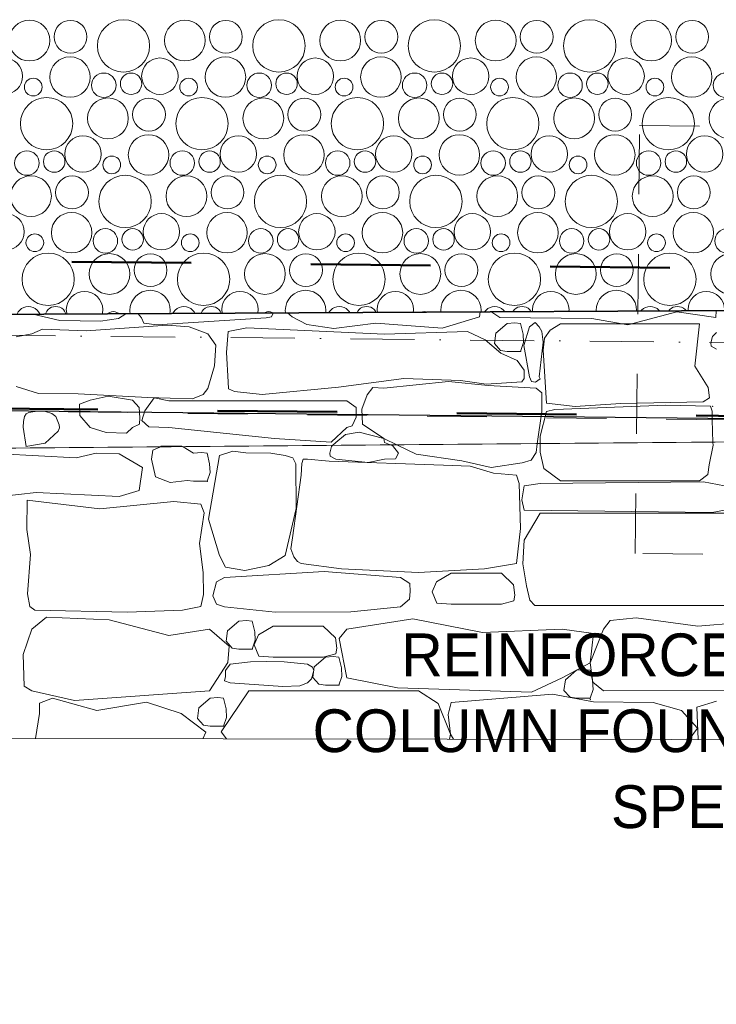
# Model space of a CAD drawing. Header units: millimetres. Extents: x -738537 to 1850049, y -250217 to 604013.
# Tile 43 of 204: x -606122 to -604491, y 80505 to 82808. Entities that reach past the tile are written whole.
import ezdxf

# ---------------------------------------------------------------- set-up
doc = ezdxf.new("R2010")
doc.units = ezdxf.units.MM
doc.header["$MEASUREMENT"] = 0
doc.set_wipeout_variables(frame=1)
for name, pattern in [('Dashed', [280, 140, -140]), ('Dot & Dashed', [280, 150, -60, 0, -70]), ('Wipeout_Contour', [1000, 0, -1000])]:
    doc.linetypes.add(name, pattern=pattern)
for name, color, linetype, lineweight in [('0_Pen_No__170', 9, 'Continuous', 0), ('0_Pen_No__3', 30, 'Continuous', 15), ('0_Pen_No__6', 7, 'Continuous', 5), ('A_SURVEY_Pen_No__6', 7, 'Continuous', 5), ('A_WALL LOAD_Pen_No__1', 214, 'Continuous', 35), ('BUILDING_Pen_No__2', 1, 'Continuous', 25), ('C-GRID _Pen_No__5', 4, 'Continuous', 5), ('MARKETING_Pen_No__1', 214, 'Continuous', 35), ('MARKETING_Pen_No__5', 4, 'Continuous', 5)]:
    doc.layers.add(name, color=color, linetype=linetype, lineweight=lineweight)
for name, color, linetype, lineweight, true_color in [('0_Pen_No__28', 7, 'Continuous', 50, 0xff9390), ('MARKETING_Pen_No__171', 7, 'Continuous', 0, 0xdadada), ('MARKETING_Pen_No__7', 7, 'Continuous', 5, 0x9f07ff), ('SEWER LINE_Pen_No__12', 7, 'Continuous', 20, 0xcc0000)]:
    doc.layers.add(name, color=color, linetype=linetype, lineweight=lineweight, true_color=true_color)
doc.layers.add('MARKETING', color=7, linetype='Continuous')
doc.styles.add('GENERATED_STYLE_1', font='GOTHIC.TTF')

# ---------------------------------------------------------------- blocks, each defined once
blk = doc.blocks.new('*X3')
at = {"layer": '0_Pen_No__170', "color": 9, "linetype": 'Continuous', "lineweight": 0}
for centre, radius in [((-606098.8, 82759.5), 47.7), ((-606002.8, 82768.3), 38.4), ((-605878.7, 82747.1), 61.2), ((-605735.1, 82759.5), 47.7), ((-605639.1, 82768.3), 38.4), ((-605515, 82747.1), 61.2), ((-605371.4, 82759.5), 47.7), ((-605275.4, 82768.3), 38.4), ((-605151.3, 82747.1), 61.2), ((-605007.7, 82759.5), 47.7), ((-604911.7, 82768.3), 38.4), ((-604787.6, 82747.1), 61.2), ((-604644, 82759.5), 47.7), ((-604548, 82768.3), 38.4), ((-606157.3, 82676.1), 42.6), ((-606003.8, 82674), 47.3), ((-605793.6, 82676.1), 42.6), ((-605640.1, 82674), 47.3), ((-605429.9, 82676.1), 42.6), ((-605276.4, 82674), 47.3), ((-605066.2, 82676.1), 42.6), ((-604912.7, 82674), 47.3), ((-604702.4, 82676.1), 42.6), ((-604549, 82674), 47.3), ((-605924.8, 82654.9), 28.6), ((-605860.9, 82658.4), 25.1), ((-605561.1, 82654.9), 28.6), ((-605497.2, 82658.4), 25.1), ((-605197.4, 82654.9), 28.6), ((-605133.5, 82658.4), 25.1), ((-604833.6, 82654.9), 28.6), ((-604769.8, 82658.4), 25.1), ((-604469.9, 82654.9), 28.6), ((-606089.9, 82650.7), 20.7), ((-605726.2, 82650.7), 20.7), ((-605362.5, 82650.7), 20.7), ((-604998.8, 82650.7), 20.7), ((-604635.1, 82650.7), 20.7), ((-606058.7, 82565.1), 61.2), ((-605915.1, 82577.5), 47.7), ((-605819.1, 82586.3), 38.4), ((-605695, 82565.1), 61.2), ((-605551.4, 82577.5), 47.7), ((-605455.4, 82586.3), 38.4), ((-605331.3, 82565.1), 61.2), ((-605187.7, 82577.5), 47.7), ((-605091.7, 82586.3), 38.4), ((-604967.6, 82565.1), 61.2), ((-604824, 82577.5), 47.7), ((-604728, 82586.3), 38.4), ((-604603.8, 82565.1), 61.2), ((-604460.3, 82577.5), 47.7), ((-605820.1, 82492), 47.3), ((-605456.4, 82492), 47.3), ((-605092.7, 82492), 47.3), ((-604729, 82492), 47.3), ((-605973.6, 82494.1), 42.6), ((-605609.9, 82494.1), 42.6), ((-605246.2, 82494.1), 42.6), ((-604882.4, 82494.1), 42.6), ((-604518.7, 82494.1), 42.6), ((-606104.8, 82472.9), 28.6), ((-606040.9, 82476.4), 25.1), ((-605741.1, 82472.9), 28.6), ((-605677.2, 82476.4), 25.1), ((-605377.4, 82472.9), 28.6), ((-605313.5, 82476.4), 25.1), ((-605013.6, 82472.9), 28.6), ((-604949.8, 82476.4), 25.1), ((-604649.9, 82472.9), 28.6), ((-604586.1, 82476.4), 25.1), ((-605906.2, 82468.7), 20.7), ((-605542.5, 82468.7), 20.7), ((-605178.8, 82468.7), 20.7), ((-604815.1, 82468.7), 20.7), ((-606095.1, 82395.5), 47.7), ((-605999.1, 82404.3), 38.4), ((-605875, 82383.1), 61.2), ((-605731.4, 82395.5), 47.7), ((-605635.4, 82404.3), 38.4), ((-605511.3, 82383.1), 61.2), ((-605367.7, 82395.5), 47.7), ((-605271.7, 82404.3), 38.4), ((-605147.6, 82383.1), 61.2), ((-605004, 82395.5), 47.7), ((-604908, 82404.3), 38.4), ((-604783.8, 82383.1), 61.2), ((-604640.3, 82395.5), 47.7), ((-604544.2, 82404.3), 38.4), ((-606000.1, 82310), 47.3), ((-605636.4, 82310), 47.3), ((-605272.7, 82310), 47.3), ((-604909, 82310), 47.3), ((-604545.3, 82310), 47.3), ((-606153.6, 82312.2), 42.6), ((-605789.9, 82312.2), 42.6), ((-605426.2, 82312.2), 42.6), ((-605062.4, 82312.2), 42.6), ((-604698.7, 82312.2), 42.6), ((-605921.1, 82290.9), 28.6), ((-605857.2, 82294.4), 25.1), ((-605557.4, 82290.9), 28.6), ((-605493.5, 82294.4), 25.1), ((-605193.6, 82290.9), 28.6), ((-605129.8, 82294.4), 25.1), ((-604829.9, 82290.9), 28.6), ((-604766.1, 82294.4), 25.1), ((-604466.2, 82290.9), 28.6), ((-606086.2, 82286.7), 20.7), ((-605722.5, 82286.7), 20.7), ((-605358.8, 82286.7), 20.7), ((-604995.1, 82286.7), 20.7), ((-604631.4, 82286.7), 20.7), ((-606055, 82201.1), 61.2), ((-605911.4, 82213.5), 47.7), ((-605815.4, 82222.4), 38.4), ((-605691.3, 82201.1), 61.2), ((-605547.7, 82213.5), 47.7), ((-605451.7, 82222.4), 38.4), ((-605327.6, 82201.1), 61.2), ((-605184, 82213.5), 47.7), ((-605088, 82222.4), 38.4), ((-604963.8, 82201.1), 61.2), ((-604820.3, 82213.5), 47.7), ((-604724.2, 82222.4), 38.4), ((-604600.1, 82201.1), 61.2), ((-604456.6, 82213.5), 47.7), ((-605969.9, 82130.2), 42.6), ((-605816.4, 82128), 47.3), ((-605606.2, 82130.2), 42.6), ((-605452.7, 82128), 47.3), ((-605242.4, 82130.2), 42.6), ((-605089, 82128), 47.3), ((-604878.7, 82130.2), 42.6), ((-604725.3, 82128), 47.3), ((-604515, 82130.2), 42.6), ((-606101.1, 82108.9), 28.6), ((-606037.2, 82112.4), 25.1), ((-605902.5, 82104.7), 20.7), ((-605737.4, 82108.9), 28.6), ((-605673.5, 82112.4), 25.1), ((-605538.8, 82104.7), 20.7), ((-605373.6, 82108.9), 28.6), ((-605309.8, 82112.4), 25.1), ((-605175.1, 82104.7), 20.7), ((-605009.9, 82108.9), 28.6), ((-604946.1, 82112.4), 25.1), ((-604811.4, 82104.7), 20.7), ((-604646.2, 82108.9), 28.6), ((-604582.4, 82112.4), 25.1), ((-606091.4, 82031.5), 47.7), ((-605995.4, 82040.4), 38.4), ((-605871.3, 82019.1), 61.2), ((-605727.7, 82031.5), 47.7), ((-605631.7, 82040.4), 38.4), ((-605507.6, 82019.1), 61.2), ((-605364, 82031.5), 47.7), ((-605268, 82040.4), 38.4), ((-605143.8, 82019.1), 61.2), ((-605000.3, 82031.5), 47.7), ((-604904.2, 82040.4), 38.4), ((-604780.1, 82019.1), 61.2), ((-604636.6, 82031.5), 47.7), ((-604540.5, 82040.4), 38.4)]:
    blk.add_circle(centre, radius, dxfattribs=at)
for centre, radius, start, end in [((-606149.9, 81948.2), 42.6, 9.9152, 169.3844), ((-605996.4, 81946), 47.3, 10.3855, 168.9141), ((-605786.2, 81948.2), 42.6, 6.8864, 172.4132), ((-605632.7, 81946), 47.3, 7.6566, 171.643), ((-605422.4, 81948.2), 42.6, 3.8778, 175.4218), ((-605269, 81946), 47.3, 4.946, 174.3537), ((-605058.7, 81948.2), 42.6, 0.8809, 178.4187), ((-604905.3, 81946), 47.3, 2.2471, 177.0525), ((-604695, 81948.2), 42.6, 357.8874, 181.4123), ((-604541.6, 81946), 47.3, 359.554, 179.7456), ((-605917.4, 81926.9), 28.6, 73.3355, 105.9641), ((-605853.5, 81930.4), 25.1, 69.251, 110.0486), ((-605553.6, 81926.9), 28.6, 61.5318, 117.7678), ((-605489.8, 81930.4), 25.1, 57.7132, 121.5865), ((-605189.9, 81926.9), 28.6, 53.185, 126.1146), ((-605126.1, 81930.4), 25.1, 49.112, 130.1876), ((-604826.2, 81926.9), 28.6, 46.2408, 133.0589), ((-604762.4, 81930.4), 25.1, 41.819, 137.4807)]:
    blk.add_arc(centre, radius, start, end, dxfattribs=at)
blk = doc.blocks.new('Fill_2', base_point=(0, 0))
at = {"color": 254, "linetype": 'Wipeout_Contour', "lineweight": 0, "ltscale": 14005644.7295551}
blk.add_wipeout([(-629509.8, 81186.9), (-636562.3, 79781.8), (-636489.6, 79417.3), (-629462, 80817.5), (-620502.8, 81356.1), (-620540.5, 82043.7), (-601136.6, 81925.1), (-601127.3, 81469.6), (-590151.9, 81021), (-590021.9, 81719.9), (-589769.8, 81683.3), (-588537.1, 88325.9), (-581323.3, 84127), (-581890.9, 80218.2), (-581481.7, 80187.1), (-580849.5, 84486.2), (-589699.4, 89557.9), (-590288.4, 81899.2), (-594388.9, 82642), (-600414.3, 82313.5), (-600427.4, 82955.9), (-621103.7, 82547.9), (-621076.1, 81700.6)], dxfattribs=at)
at = {"layer": '0_Pen_No__170', "color": 255, "linetype": 'Continuous', "lineweight": 0, "flags": 128}
blk.add_lwpolyline([(-629509.8, 81186.9), (-636562.3, 79781.8), (-636489.6, 79417.3), (-629462, 80817.5), (-620502.8, 81356.1), (-620540.5, 82043.7), (-601136.6, 81925.1), (-601127.3, 81469.6), (-590151.9, 81021), (-590021.9, 81719.9), (-589769.8, 81683.3), (-588537.1, 88325.9), (-581323.3, 84127), (-581890.9, 80218.2), (-581481.7, 80187.1), (-580849.5, 84486.2), (-589699.4, 89557.9), (-590288.4, 81899.2), (-594388.9, 82642), (-600414.3, 82313.5), (-600427.4, 82955.9), (-621103.7, 82547.9), (-621076.1, 81700.6)], close=True, dxfattribs=at)
at = {"layer": '0_Pen_No__170', "color": 9, "linetype": 'Continuous', "lineweight": 0}
blk.add_blockref('*X3', (0, 0), dxfattribs=at)
blk = doc.blocks.new('*X284')
at = {"layer": 'MARKETING_Pen_No__7', "color": 190, "linetype": 'Continuous', "lineweight": 5, "true_color": 0x9f07ff}
for p, q in [((-605016.8, 82124.8), (-605016.8, 82124.2)), ((-604698.8, 82094.8), (-604584.1, 82124.8)), ((-604584.1, 82124.8), (-604492.8, 82111.7)), ((-604492.8, 82111.7), (-604491.6, 82127.6)), ((-606091.2, 82119.2), (-606027.7, 82104.4)), ((-606027.7, 82104.4), (-605932.7, 82103.5)), ((-605932.7, 82103.5), (-605890.6, 82109.3)), ((-605890.6, 82109.3), (-605873, 82120.3)), ((-605844, 82120.5), (-605836.7, 82111)), ((-605836.7, 82111), (-605831.5, 82098.1)), ((-605800.9, 82094.8), (-605544.6, 82111)), ((-605544.6, 82111), (-605532.3, 82113.3)), ((-605532.3, 82113.3), (-605528.7, 82122.1)), ((-605494.6, 82122.3), (-605484.2, 82113)), ((-605484.2, 82113), (-605449.9, 82095.1)), ((-605132.8, 82087.1), (-605045.9, 82113)), ((-605045.9, 82113), (-605044.4, 82124.7)), ((-605016.8, 82124.2), (-604997.7, 82111.7)), ((-604997.7, 82111.7), (-604783.1, 82109.5)), ((-604783.1, 82109.5), (-604698.8, 82094.8)), ((-606068.3, 82084.5), (-606093.4, 82073.4)), ((-605966.4, 82080.5), (-606068.3, 82084.5)), ((-605775.5, 82094.1), (-605966.4, 82080.5)), ((-605831.5, 82098.1), (-605800.9, 82094.8)), ((-605725.4, 82090.1), (-605775.5, 82094.1)), ((-605681.6, 82073.4), (-605725.4, 82090.1)), ((-605634, 82079.3), (-605637.9, 82029.5)), ((-605590.3, 82087.4), (-605634, 82079.3)), ((-605267.7, 82072.4), (-605590.3, 82087.4)), ((-605449.9, 82095.1), (-605386.1, 82085.6)), ((-605386.1, 82085.6), (-605288.5, 82098.2)), ((-605288.5, 82098.2), (-605132.8, 82087.1)), ((-605073.9, 82079.3), (-605267.7, 82072.4)), ((-605032.2, 82059.5), (-605073.9, 82079.3)), ((-604981.1, 82097.8), (-605007.1, 82075.2)), ((-604962.6, 82099.5), (-604981.1, 82097.8)), ((-604949.4, 82097.8), (-604962.6, 82099.5)), ((-604943.6, 82072.8), (-604949.4, 82097.8)), ((-604928.5, 82089.8), (-604941.5, 82045.9)), ((-604915.1, 82099.8), (-604928.5, 82089.8)), ((-604906.1, 82089.8), (-604915.1, 82099.8)), ((-604899.6, 82079.3), (-604906.1, 82089.8)), ((-604896.7, 82054), (-604899.6, 82079.3)), ((-604880.3, 82082), (-604893.4, 82063.4)), ((-604855.8, 82097.1), (-604880.3, 82082)), ((-604530.4, 82097.1), (-604855.8, 82097.1)), ((-604541.5, 81997.9), (-604530.4, 82097.1)), ((-606130.1, 82066.4), (-606093.4, 82073.4)), ((-605662.7, 82047.1), (-605681.6, 82073.4)), ((-604996, 82028.5), (-605032.2, 82059.5)), ((-605007.1, 82075.2), (-605010.8, 82050.7)), ((-604942.4, 82053.1), (-604943.6, 82072.8)), ((-604893.4, 82063.4), (-604896.4, 82035)), ((-604500.3, 82067.5), (-604504.3, 82052.2)), ((-604490.8, 82076.7), (-604500.3, 82067.5)), ((-605666, 81998.3), (-605662.7, 82047.1)), ((-605010.8, 82050.7), (-604996.1, 82034.4)), ((-604996.1, 82034.4), (-604981.1, 82032.5)), ((-604949.4, 82032.5), (-604942.4, 82053.1)), ((-604941.5, 82045.9), (-604928.5, 81972.8)), ((-604906.1, 81972.8), (-604896.7, 82054)), ((-604896.4, 82035), (-604889.2, 81911.3)), ((-604504.3, 82052.2), (-604503.3, 82044.7)), ((-604503.3, 82044.7), (-604490.8, 82037.7)), ((-605637.9, 82029.5), (-605634, 81961.2)), ((-604957.3, 82011.1), (-604996, 82028.5)), ((-604981.1, 82032.5), (-604949.4, 82032.5)), ((-604940.8, 81988.4), (-604957.3, 82011.1)), ((-605681.6, 81946), (-605666, 81998.3)), ((-604941.1, 81969), (-604940.8, 81988.4)), ((-604510.2, 81947.9), (-604541.5, 81997.9)), ((-605375.3, 81948.8), (-605222.9, 81969.4)), ((-605222.9, 81969.4), (-605090, 81964)), ((-605090, 81964), (-605030, 81955.6)), ((-604946.2, 81961.2), (-604941.1, 81969)), ((-604928.5, 81972.8), (-604924, 81961.9)), ((-604914.7, 81960.6), (-604903.5, 81968.1)), ((-604903.5, 81968.1), (-604906.1, 81972.8)), ((-606130.1, 81950.4), (-606077.9, 81933.8)), ((-605691.9, 81931.4), (-605681.6, 81946)), ((-605634, 81961.2), (-605632.6, 81944.8)), ((-605632.6, 81944.8), (-605619.2, 81938.4)), ((-605554.1, 81931.9), (-605375.3, 81948.8)), ((-605295.3, 81947.6), (-605308.8, 81930.7)), ((-605269.7, 81946.6), (-605295.3, 81947.6)), ((-605118, 81961.7), (-605269.7, 81946.6)), ((-605025.2, 81952.7), (-605118, 81961.7)), ((-605030, 81955.6), (-604946.2, 81961.2)), ((-604913.2, 81946.6), (-605025.2, 81952.7)), ((-604924, 81961.9), (-604914.7, 81960.6)), ((-604899.6, 81935.4), (-604913.2, 81946.6)), ((-604507.4, 81923.5), (-604510.2, 81947.9)), ((-606077.9, 81933.8), (-605984.4, 81932.9)), ((-605984.4, 81932.9), (-605821.5, 81924.9)), ((-605956.8, 81918.3), (-605981.8, 81909.1)), ((-605914.9, 81928), (-605956.8, 81918.3)), ((-605857.8, 81918.3), (-605914.9, 81928)), ((-605842.2, 81901.3), (-605857.8, 81918.3)), ((-605806.7, 81923.8), (-605828.8, 81893.2)), ((-605821.5, 81924.9), (-605717.3, 81921.8)), ((-605772.6, 81916.9), (-605806.7, 81923.8)), ((-605717.3, 81921.8), (-605691.9, 81931.4)), ((-605619.2, 81938.4), (-605554.1, 81931.9)), ((-605308.8, 81930.7), (-605321.1, 81897)), ((-604899.6, 81921.9), (-604899.6, 81935.4)), ((-604899.4, 81891.9), (-604899.6, 81921.9)), ((-604522.5, 81914.1), (-604507.4, 81923.5)), ((-605981.8, 81909.1), (-605980.7, 81882.3)), ((-605840.4, 81877.2), (-605842.2, 81901.3)), ((-605356.1, 81916.9), (-605772.6, 81916.9)), ((-605333.9, 81901), (-605356.1, 81916.9)), ((-605334.6, 81878.6), (-605333.9, 81901)), ((-605321.1, 81897), (-605319.2, 81862.3)), ((-604889.2, 81911.3), (-604821.4, 81903.3)), ((-604889.2, 81891.8), (-604869.6, 81896.8)), ((-604869.6, 81896.8), (-604609.3, 81906.9)), ((-604821.4, 81903.3), (-604714.9, 81910.6)), ((-604714.9, 81910.6), (-604522.5, 81914.1)), ((-604609.3, 81906.9), (-604505.1, 81904.1)), ((-604500.9, 81892.6), (-604505.1, 81904.1)), ((-606110.2, 81880.2), (-606112.9, 81868.6)), ((-606106.2, 81886), (-606110.2, 81880.2)), ((-606100.3, 81889.7), (-606106.2, 81886)), ((-606080.6, 81892.3), (-606100.3, 81889.7)), ((-606061.3, 81892), (-606080.6, 81892.3)), ((-606046.2, 81886.9), (-606061.3, 81892)), ((-606037.2, 81880.2), (-606046.2, 81886.9)), ((-606030.9, 81864.9), (-606037.2, 81880.2)), ((-605980.7, 81882.3), (-605956.8, 81854.2)), ((-605841.5, 81862), (-605840.4, 81877.2)), ((-605828.8, 81893.2), (-605835.5, 81870.7)), ((-605343.8, 81858), (-605334.6, 81878.6)), ((-604910.3, 81816.2), (-604899.4, 81891.9)), ((-604889.2, 81891.8), (-604903.8, 81834.5)), ((-604501.5, 81872.7), (-604500.9, 81892.6)), ((-604499.4, 81819.7), (-604501.5, 81872.7)), ((-606112.9, 81868.6), (-606113.2, 81854.9)), ((-606113.2, 81854.9), (-606106.8, 81810.3)), ((-606031.3, 81845.5), (-606028.5, 81853.8)), ((-606029.3, 81860.5), (-606030.9, 81864.9)), ((-606028.5, 81853.8), (-606029.3, 81860.5)), ((-605956.8, 81854.2), (-605918.9, 81842.4)), ((-605871.4, 81841.3), (-605857.8, 81854.2)), ((-605857.8, 81854.2), (-605841.5, 81862)), ((-605835.5, 81870.7), (-605819.7, 81855.8)), ((-605819.7, 81855.8), (-605772.6, 81854.2)), ((-605772.6, 81854.2), (-605525.6, 81828.4)), ((-605392.5, 81820.3), (-605356.1, 81854.2)), ((-605356.1, 81854.2), (-605343.8, 81858)), ((-605319.2, 81862.3), (-605269.7, 81828.9)), ((-606061.9, 81817.6), (-606031.3, 81845.5)), ((-605918.9, 81842.4), (-605871.4, 81841.3)), ((-605525.6, 81828.4), (-605392.5, 81820.3)), ((-605359.2, 81838.3), (-605382.1, 81819.2)), ((-605327.2, 81843.7), (-605359.2, 81838.3)), ((-605269.7, 81828.9), (-605327.2, 81843.7)), ((-605269.7, 81828.9), (-605237.5, 81813.4)), ((-605267.9, 81819.2), (-605269.7, 81828.9)), ((-604903.8, 81834.5), (-604903.6, 81816.3)), ((-606107.1, 81810.2), (-606061.9, 81817.6)), ((-605790.2, 81810.4), (-605793.9, 81808.6)), ((-605742, 81811), (-605790.2, 81810.4)), ((-605738.9, 81809.1), (-605742, 81811)), ((-605382.1, 81819.2), (-605389.5, 81812.1)), ((-605252.3, 81813.3), (-605267.9, 81819.2))]:
    blk.add_line(p, q, dxfattribs=at)
for p in [(-604949.4, 82032.5), (-604500.3, 81904.3)]:
    blk.add_point(p, dxfattribs=at)
blk = doc.blocks.new('Fill_101', base_point=(0, 0))
at = {"color": 254, "linetype": 'Wipeout_Contour', "lineweight": 0, "ltscale": 4929436.113878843}
blk.add_wipeout([(-601141.1, 82145.1), (-620540.5, 82043.7), (-620502.4, 81348.4), (-619584.7, 80543.1), (-619660.1, 81689.9), (-601728.4, 81843.5), (-601742.2, 81492.1), (-601136.9, 81468.2)], dxfattribs=at).dxf.layer = 'MARKETING'
at = {"layer": 'MARKETING_Pen_No__1', "color": 214, "linetype": 'Continuous', "lineweight": 35, "flags": 128}
blk.add_lwpolyline([(-601141.1, 82145.1), (-620540.5, 82043.7), (-620502.4, 81348.4), (-619584.7, 80543.1), (-619660.1, 81689.9), (-601728.4, 81843.5), (-601742.2, 81492.1), (-601136.9, 81468.2)], close=True, dxfattribs=at)
at = {"layer": 'MARKETING_Pen_No__7', "color": 190, "linetype": 'Continuous', "lineweight": 5, "true_color": 0x9f07ff}
blk.add_blockref('*X284', (0, 0), dxfattribs=at)
blk = doc.blocks.new('*X286')
at = {"layer": 'MARKETING_Pen_No__171', "color": 254, "linetype": 'Continuous', "lineweight": 0, "true_color": 0xdadada}
for p, q in [((-605793.9, 81808.6), (-605810.2, 81801.1)), ((-605714.6, 81794.2), (-605738.9, 81809.1)), ((-605391.6, 81810), (-605395.7, 81794.7)), ((-605389.5, 81812.1), (-605391.6, 81810)), ((-605249.5, 81812.2), (-605252.3, 81813.3)), ((-605234.8, 81794.1), (-605249.5, 81812.2)), ((-605237.5, 81813.4), (-605193.8, 81792.4)), ((-604913.2, 81796.1), (-604910.3, 81816.2)), ((-604903.6, 81816.3), (-604903.5, 81797)), ((-604507.8, 81767.4), (-604499.1, 81813)), ((-604499.1, 81813), (-604499.4, 81819.7)), ((-605989.5, 81783.8), (-606166, 81792.5)), ((-605942.8, 81794.6), (-605989.5, 81783.8)), ((-605888.6, 81792.5), (-605942.8, 81794.6)), ((-605834.1, 81760.9), (-605888.6, 81792.5)), ((-605810.2, 81801.1), (-605812.8, 81780.2)), ((-605812.8, 81780.2), (-605803.5, 81739.4)), ((-605696.1, 81795.8), (-605714.6, 81794.2)), ((-605682.9, 81794.2), (-605696.1, 81795.8)), ((-605677.1, 81769.1), (-605682.9, 81794.2)), ((-605653.8, 81788.9), (-605679.5, 81640)), ((-605622.6, 81798.9), (-605653.8, 81788.9)), ((-605592.2, 81795.2), (-605622.6, 81798.9)), ((-605533.6, 81794.4), (-605592.2, 81795.2)), ((-605500, 81788.9), (-605533.6, 81794.4)), ((-605482.1, 81783.5), (-605500, 81788.9)), ((-605475.3, 81769.7), (-605482.1, 81783.5)), ((-605458.5, 81780.1), (-605461.6, 81770.4)), ((-605447.8, 81780.4), (-605458.5, 81780.1)), ((-605397.4, 81776), (-605447.8, 81780.4)), ((-605395.7, 81794.7), (-605394.7, 81787.2)), ((-605394.7, 81787.2), (-605382.1, 81780.3)), ((-605382.1, 81780.3), (-605306.1, 81772.7)), ((-605306.1, 81772.7), (-605267.9, 81780.3)), ((-605267.9, 81780.3), (-605242.2, 81781.2)), ((-605242.2, 81781.2), (-605234.8, 81794.1)), ((-605193.8, 81792.4), (-605086.8, 81776.1)), ((-604924.8, 81777.7), (-604913.2, 81796.1)), ((-604903.5, 81797), (-604895.4, 81758.7)), ((-605842.2, 81706.9), (-605834.1, 81760.9)), ((-605675.9, 81749.5), (-605677.1, 81769.1)), ((-605474.5, 81665.2), (-605475.3, 81769.7)), ((-605461.6, 81770.4), (-605463.1, 81743.3)), ((-605129.8, 81766.2), (-605397.4, 81776)), ((-605067.5, 81763.8), (-605129.8, 81766.2)), ((-605086.8, 81776.1), (-605018.1, 81761.1)), ((-605013, 81747.5), (-605067.5, 81763.8)), ((-605018.1, 81761.1), (-604945.7, 81771.9)), ((-604945.7, 81771.9), (-604924.8, 81777.7)), ((-604895.4, 81758.7), (-604855.8, 81729.5)), ((-604511.2, 81744.3), (-604507.8, 81767.4)), ((-605803.5, 81739.4), (-605769.6, 81725.4)), ((-605682.9, 81728.8), (-605675.9, 81749.5)), ((-605463.1, 81743.3), (-605483.4, 81596.1)), ((-604958.8, 81743.3), (-605013, 81747.5)), ((-604952.6, 81723.3), (-604958.8, 81743.3)), ((-604530.4, 81729.5), (-604511.2, 81744.3)), ((-605769.6, 81725.4), (-605729.6, 81730.8)), ((-605729.6, 81730.8), (-605714.6, 81728.8)), ((-605714.6, 81728.8), (-605682.9, 81728.8)), ((-604949.4, 81618.2), (-604952.6, 81723.3)), ((-604940.9, 81718.3), (-604946.6, 81685.2)), ((-604903.3, 81723.3), (-604940.9, 81718.3)), ((-604521.4, 81727.7), (-604903.3, 81723.3)), ((-604855.8, 81729.5), (-604530.4, 81729.5)), ((-604472.3, 81718.3), (-604521.4, 81727.7)), ((-606166, 81693.1), (-606082.9, 81702.4)), ((-606082.9, 81702.4), (-605888.6, 81693.1)), ((-605888.6, 81693.1), (-605842.2, 81706.9)), ((-606104.3, 81684.1), (-606105.1, 81615.7)), ((-605933.7, 81664.5), (-606104.3, 81684.1)), ((-605760.7, 81681.4), (-605933.7, 81664.5)), ((-605697.8, 81675.4), (-605760.7, 81681.4)), ((-605690.2, 81654.8), (-605697.8, 81675.4)), ((-605500, 81555.2), (-605474.5, 81665.2)), ((-604946.6, 81685.2), (-604940.9, 81661.3)), ((-605700.8, 81583.3), (-605690.2, 81654.8)), ((-604904, 81654.2), (-604941.1, 81590.6)), ((-604940.9, 81661.3), (-604501, 81656)), ((-604346.9, 81654.2), (-604904, 81654.2)), ((-604501, 81656), (-604472.3, 81661.3)), ((-605679.5, 81640), (-605653.8, 81555.2)), ((-604958.8, 81536.7), (-604949.4, 81618.2)), ((-606105.1, 81615.7), (-606096.5, 81557.2)), ((-605483.4, 81596.1), (-605486.9, 81570.9)), ((-605692.1, 81515.2), (-605700.8, 81583.3)), ((-604941.1, 81590.6), (-604944.1, 81535.8)), ((-606096.5, 81557.2), (-606103.7, 81465.5)), ((-605653.8, 81555.2), (-605640, 81527.7)), ((-605538.3, 81531.6), (-605500, 81555.2)), ((-605486.9, 81570.9), (-605480.4, 81551.9)), ((-605480.4, 81551.9), (-605471.4, 81540.9)), ((-605640, 81527.7), (-605594.9, 81520.3)), ((-605594.9, 81520.3), (-605538.3, 81531.6)), ((-605471.4, 81540.9), (-605463.1, 81536.7)), ((-605463.1, 81536.7), (-605368.3, 81523.5)), ((-605033.7, 81523.7), (-604958.8, 81536.7)), ((-604944.1, 81535.8), (-604935.7, 81483.9)), ((-605691.6, 81463.5), (-605692.1, 81515.2)), ((-605642, 81503.7), (-605661.1, 81493.6)), ((-605408.8, 81517.4), (-605642, 81503.7)), ((-605230.1, 81503.7), (-605408.8, 81517.4)), ((-605368.3, 81523.5), (-605188.4, 81514.9)), ((-605208.7, 81489.4), (-605230.1, 81503.7)), ((-605188.4, 81514.9), (-605033.7, 81523.7)), ((-605111.9, 81513.6), (-605146, 81493.3)), ((-604994.4, 81513.6), (-605111.9, 81513.6)), ((-604965.7, 81486.5), (-604994.4, 81513.6)), ((-605661.1, 81493.6), (-605669.7, 81461)), ((-605207.7, 81470.5), (-605208.7, 81489.4)), ((-605146, 81493.3), (-605156.5, 81470)), ((-604962.9, 81462.5), (-604965.7, 81486.5)), ((-604935.7, 81483.9), (-604928, 81450.9)), ((-606103.7, 81465.5), (-606097.8, 81435.4)), ((-605697.8, 81435.4), (-605691.6, 81463.5)), ((-605669.7, 81461), (-605660.9, 81440.9)), ((-605209.7, 81452.6), (-605207.7, 81470.5)), ((-605156.5, 81470), (-605145.5, 81443.3)), ((-604965.1, 81449), (-604962.9, 81462.5)), ((-606097.8, 81435.4), (-606086.3, 81426.8)), ((-605740.9, 81427.3), (-605697.8, 81435.4)), ((-605660.9, 81440.9), (-605642, 81435.1)), ((-605642, 81435.1), (-605524, 81422.7)), ((-605346.5, 81423), (-605230.1, 81435.1)), ((-605230.1, 81435.1), (-605209.7, 81452.6)), ((-605145.5, 81443.3), (-605111.9, 81441)), ((-605111.9, 81441), (-604994.4, 81441)), ((-604994.4, 81441), (-604965.1, 81449)), ((-604928, 81450.9), (-604916.2, 81438.2)), ((-604916.2, 81438.2), (-604904, 81437.7)), ((-604904, 81437.7), (-604346.9, 81437.7)), ((-606086.3, 81426.8), (-605869.9, 81422.5)), ((-605869.9, 81422.5), (-605740.9, 81427.3)), ((-605524, 81422.7), (-605346.5, 81423)), ((-606059.2, 81410.6), (-606093.4, 81383.1)), ((-605912.5, 81404.6), (-606059.2, 81410.6)), ((-605772.8, 81367.9), (-605912.5, 81404.6)), ((-605609.1, 81401.5), (-605635.1, 81378.8)), ((-605590.7, 81403.1), (-605609.1, 81401.5)), ((-605577.4, 81401.5), (-605590.7, 81403.1)), ((-605571.7, 81376.4), (-605577.4, 81401.5)), ((-605528.7, 81389.5), (-605562.7, 81369.2)), ((-605411.2, 81389.5), (-605528.7, 81389.5)), ((-605382.5, 81362.3), (-605411.2, 81389.5)), ((-605201.4, 81406.9), (-605356.1, 81383.1)), ((-605038.3, 81375.2), (-605201.4, 81406.9)), ((-604740.1, 81403.2), (-604755.5, 81383.1)), ((-604678.9, 81409), (-604740.1, 81403.2)), ((-604534.5, 81389.5), (-604678.9, 81409)), ((-604375.9, 81403.6), (-604534.5, 81389.5)), ((-606093.4, 81383.1), (-606113.8, 81323.5)), ((-605677.1, 81383.1), (-605772.8, 81367.9)), ((-605631.6, 81342.9), (-605677.1, 81383.1)), ((-605635.1, 81378.8), (-605638.8, 81354.3)), ((-605562.7, 81369.2), (-605573.3, 81345.9)), ((-605570.4, 81356.8), (-605571.7, 81376.4)), ((-605356.1, 81383.1), (-605374.3, 81360.7)), ((-604851.8, 81383.1), (-605038.3, 81375.2)), ((-604778.9, 81372.6), (-604851.8, 81383.1)), ((-604755.5, 81383.1), (-604786.3, 81304.3)), ((-604786.3, 81304.3), (-604778.9, 81372.6)), ((-605638.8, 81354.3), (-605624.1, 81338)), ((-605634.5, 81304.9), (-605631.6, 81342.9)), ((-605577.4, 81336.1), (-605570.4, 81356.8)), ((-605573.3, 81345.9), (-605562.2, 81319.2)), ((-605379.6, 81338.4), (-605382.5, 81362.3)), ((-605374.3, 81360.7), (-605356.1, 81268.9)), ((-606113.8, 81323.5), (-606110.9, 81249.5)), ((-605624.1, 81338), (-605609.1, 81336.1)), ((-605609.1, 81336.1), (-605577.4, 81336.1)), ((-605562.2, 81319.2), (-605528.7, 81316.9)), ((-605411.2, 81316.9), (-605381.9, 81324.9)), ((-605387.8, 81318.7), (-605406.2, 81317.1)), ((-605374.6, 81317.1), (-605387.8, 81318.7)), ((-605381.9, 81324.9), (-605379.6, 81338.4)), ((-605677.1, 81238.6), (-605634.5, 81304.9)), ((-605628.7, 81300.5), (-605639.8, 81286)), ((-605581.4, 81306.7), (-605628.7, 81300.5)), ((-605543.9, 81307), (-605581.4, 81306.7)), ((-605503, 81306.6), (-605543.9, 81307)), ((-605528.7, 81316.9), (-605411.2, 81316.9)), ((-605448.4, 81300.5), (-605503, 81306.6)), ((-605436.7, 81294.1), (-605448.4, 81300.5)), ((-605406.2, 81317.1), (-605432.3, 81294.5)), ((-605368.8, 81292), (-605374.6, 81317.1)), ((-604851.8, 81268.9), (-604786.3, 81304.3)), ((-604786.3, 81304.3), (-604780.2, 81258.4)), ((-605639.8, 81286), (-605640.2, 81272.1)), ((-605438.6, 81266.5), (-605433.3, 81286.4)), ((-605433.3, 81286.4), (-605436.7, 81294.1)), ((-605432.3, 81294.5), (-605436, 81269.9)), ((-605367.6, 81272.4), (-605368.8, 81292)), ((-604818.6, 81286.7), (-604844.6, 81264.1)), ((-604800.1, 81288.3), (-604818.6, 81286.7)), ((-604786.7, 81286.7), (-604800.1, 81288.3)), ((-604781.2, 81262.5), (-604786.7, 81286.7)), ((-605640.2, 81272.1), (-605642, 81262.2)), ((-605642, 81262.2), (-605628.7, 81257.3)), ((-605628.7, 81257.3), (-605505.8, 81248.3)), ((-605505.8, 81248.3), (-605466.4, 81249.8)), ((-605466.4, 81249.8), (-605448.4, 81257.3)), ((-605448.4, 81257.3), (-605438.6, 81266.5)), ((-605436, 81269.9), (-605421.2, 81253.7)), ((-605421.2, 81253.7), (-605406.2, 81251.8)), ((-605406.2, 81251.8), (-605374.6, 81251.8)), ((-605374.6, 81251.8), (-605367.6, 81272.4)), ((-605356.1, 81268.9), (-605237.7, 81245.2)), ((-604924.1, 81235.3), (-604851.8, 81268.9)), ((-604844.6, 81264.1), (-604848.3, 81239.5)), ((-604779.9, 81242), (-604781.2, 81262.5)), ((-604780.2, 81258.4), (-604755.5, 81238.6)), ((-606110.9, 81249.5), (-606093.4, 81238.6)), ((-606093.4, 81238.6), (-605993.1, 81215.6)), ((-605993.1, 81215.6), (-605677.1, 81238.6)), ((-605585.1, 81238.6), (-605650.5, 81142.6)), ((-605188.4, 81238.6), (-605585.1, 81238.6)), ((-605237.7, 81245.2), (-604924.1, 81235.3)), ((-605142.5, 81208.7), (-605188.4, 81238.6)), ((-604874.6, 81230.9), (-605111.9, 81211.5)), ((-604779.1, 81212.5), (-604874.6, 81230.9)), ((-604848.3, 81239.5), (-604833.6, 81223.3)), ((-604786.9, 81221.3), (-604779.9, 81242)), ((-604755.5, 81238.6), (-604360.6, 81239.2)), ((-606044.8, 81221.1), (-606075.2, 81209.3)), ((-606075.2, 81209.3), (-606075, 81185.1)), ((-605941.1, 81192.2), (-606044.8, 81221.1)), ((-605824.8, 81211.9), (-605941.1, 81192.2)), ((-605744.1, 81185.1), (-605824.8, 81211.9)), ((-605676.1, 81221.2), (-605702.2, 81198.6)), ((-605657.7, 81222.8), (-605676.1, 81221.2)), ((-605644.4, 81221.2), (-605657.7, 81222.8)), ((-605638.7, 81196.1), (-605644.4, 81221.2)), ((-605113.1, 81136.9), (-605142.5, 81208.7)), ((-605111.9, 81211.5), (-605118.8, 81183.1)), ((-604833.6, 81223.3), (-604818.6, 81221.3)), ((-604818.6, 81221.3), (-604786.9, 81221.3)), ((-604638.9, 81211.5), (-604779.1, 81212.5)), ((-604572.7, 81192.3), (-604638.9, 81211.5)), ((-604490.9, 81214.1), (-604536.8, 81200.3)), ((-606075, 81185.1), (-606084.5, 81126.8)), ((-605685.7, 81141.9), (-605744.1, 81185.1)), ((-605702.2, 81198.6), (-605705.8, 81174)), ((-605637.4, 81176.5), (-605638.7, 81196.1)), ((-605118.8, 81183.1), (-605113.1, 81136.9)), ((-604535.2, 81151.4), (-604572.7, 81192.3)), ((-604536.8, 81200.3), (-604533.9, 81124.6)), ((-605705.8, 81174), (-605691.1, 81157.8)), ((-605691.1, 81157.8), (-605676.1, 81155.9)), ((-605644.4, 81155.9), (-605637.4, 81176.5)), ((-605692.8, 81126.2), (-605685.7, 81141.9)), ((-605676.1, 81155.9), (-605644.4, 81155.9)), ((-605650.5, 81142.6), (-605637.8, 81126.1)), ((-605116, 81125.4), (-605113.1, 81136.9)), ((-605113.1, 81136.9), (-605106.2, 81125.4)), ((-604555.2, 81124.6), (-604535.2, 81151.4))]:
    blk.add_line(p, q, dxfattribs=at)
for p in [(-605682.9, 81728.8), (-605577.4, 81336.1), (-605374.6, 81251.8), (-604786.9, 81221.3), (-604786, 81218.1), (-605644.4, 81155.9)]:
    blk.add_point(p, dxfattribs=at)
blk = doc.blocks.new('Fill_102', base_point=(0, 0))
at = {"color": 254, "linetype": 'Wipeout_Contour', "lineweight": 0, "ltscale": 2444374.328196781}
blk.add_wipeout([(-609314.5, 81131.4), (-601977, 81120.9), (-601948.7, 81841.6), (-609313.6, 81778.5)], dxfattribs=at).dxf.layer = 'MARKETING'
at = {"layer": 'MARKETING_Pen_No__5', "color": 4, "linetype": 'Continuous', "lineweight": 5, "flags": 128}
blk.add_lwpolyline([(-609314.5, 81131.4), (-609313.6, 81778.5), (-601948.7, 81841.6), (-601977, 81120.9)], close=True, dxfattribs=at)
at = {"layer": 'MARKETING_Pen_No__171', "color": 254, "linetype": 'Continuous', "lineweight": 0, "true_color": 0xdadada}
blk.add_blockref('*X286', (0, 0), dxfattribs=at)

msp = doc.modelspace()

# ---------------------------------------------------------------- block references
at = {"layer": '0_Pen_No__170', "color": 9, "linetype": 'Continuous', "lineweight": 0}
msp.add_blockref('Fill_2', (0, 0), dxfattribs=at)

# ---------------------------------------------------------------- next in the draw order: linework, layer by layer
at = {"layer": '0_Pen_No__3', "color": 30, "linetype": 'Continuous', "lineweight": 15}
msp.add_lwpolyline([(-619244.3, 75682), (-608480.7, 75666.4), (-608477, 78189.7), (-602092.9, 78177), (-602065.4, 78874.5), (-601962.1, 81500.7), (-601136.9, 81468.2), (-601139.7, 81925.1), (-609313.7, 81872.6), (-609321.2, 76510.5), (-618401.7, 76523.7), (-618394.1, 81700.7), (-619235.5, 81708.4)], close=True, dxfattribs=at)
at = {"layer": 'A_WALL LOAD_Pen_No__1', "color": 214, "linetype": 'Continuous', "lineweight": 35}
for points in [[(-601141.1, 82145.1), (-619238.7, 82030.2)], [(-619237.3, 81810.2), (-601139.7, 81925.1)]]:
    msp.add_lwpolyline(points, dxfattribs=at)

# ---------------------------------------------------------------- next in the draw order: block references
at = {"layer": 'MARKETING_Pen_No__7', "color": 190, "linetype": 'Continuous', "lineweight": 5, "true_color": 0x9f07ff}
msp.add_blockref('Fill_101', (0, 0), dxfattribs=at)

# ---------------------------------------------------------------- next in the draw order: block references
at = {"layer": 'MARKETING_Pen_No__171', "color": 254, "linetype": 'Continuous', "lineweight": 0, "true_color": 0xdadada}
msp.add_blockref('Fill_102', (0, 0), dxfattribs=at)

# ---------------------------------------------------------------- next in the draw order: linework, layer by layer
at = {"layer": '0_Pen_No__28', "color": 21, "linetype": 'Dashed', "lineweight": 50, "ltscale": 2, "true_color": 0xff9390}
for points in [[(-588172.2, 90291.8), (-588245.1, 89899.5), (-589695.7, 82082.6), (-589699.3, 81730.6), (-619887.8, 82039.1), (-619836.2, 81394.8), (-631020.6, 80584.2), (-631338.3, 85407.6), (-632947.2, 85301.4), (-633212.6, 89247.7), (-631607.2, 89357), (-631791.9, 91965.1), (-618146.2, 92850.5), (-618057.7, 93640.4)], [(-588579.2, 89990.2), (-588584.3, 89962.5), (-590040.4, 82116.1), (-590040.8, 82079.1), (-620261.9, 82387.9), (-620211, 81753.3), (-630700.5, 80998.2), (-631017.5, 85774.5), (-632626.1, 85668.4), (-632845.3, 88926.9), (-631238.6, 89036.3), (-631423.2, 91643.3), (-617835.5, 92525), (-617753.2, 93259.2)]]:
    msp.add_lwpolyline(points, close=True, dxfattribs=at)
at = {"layer": '0_Pen_No__6', "color": 7, "linetype": 'Dashed', "lineweight": 5}
msp.add_lwpolyline([(-604670.8, 82560.8), (-603672.9, 82550.6), (-603683.1, 81549.7), (-604681.1, 81559.9)], close=True, dxfattribs=at)
at = {"layer": 'BUILDING_Pen_No__2', "color": 1, "linetype": 'Continuous', "lineweight": 25}
msp.add_line((-599809.4, 81826.4), (-618430.6, 82021.6), dxfattribs=at)
at = {"layer": 'C-GRID _Pen_No__5', "color": 4, "linetype": 'Dot & Dashed', "lineweight": 5}
msp.add_line((-638117.8, 82397), (-580864.7, 81811.3), dxfattribs=at)
at = {"layer": 'SEWER LINE_Pen_No__12', "color": 12, "linetype": 'Dashed', "lineweight": 20, "true_color": 0xcc0000, "flags": 128}
msp.add_lwpolyline([(-601948.7, 81841.6), (-609321.2, 81931.1), (-609318.1, 78636.5), (-602057.1, 78643.2)], close=True, dxfattribs=at)

# ---------------------------------------------------------------- next in the draw order: texts
at = {"layer": 'A_SURVEY_Pen_No__6', "color": 7, "linetype": 'Continuous', "lineweight": 5, "insert": (-604143.5, 81144.4), "char_height": 100, "width": 2616.67, "attachment_point": 5, "line_spacing_factor": 1.065341, "style": 'GENERATED_STYLE_1'}
msp.add_mtext('\\A1;{\\pqc;\\fCentury Gothic|b0|i0|c0|p34;REINFORCED CONCRETE \\fCentury Gothic|b0|i0|c0|p34;STAMP COLUMN\\fCentury Gothic|b0|i0|c0|p34; FOUNDATION, TO ENGINEERS SPEC AND DETAIL}', dxfattribs=at)

doc.saveas('drawing.dxf')
